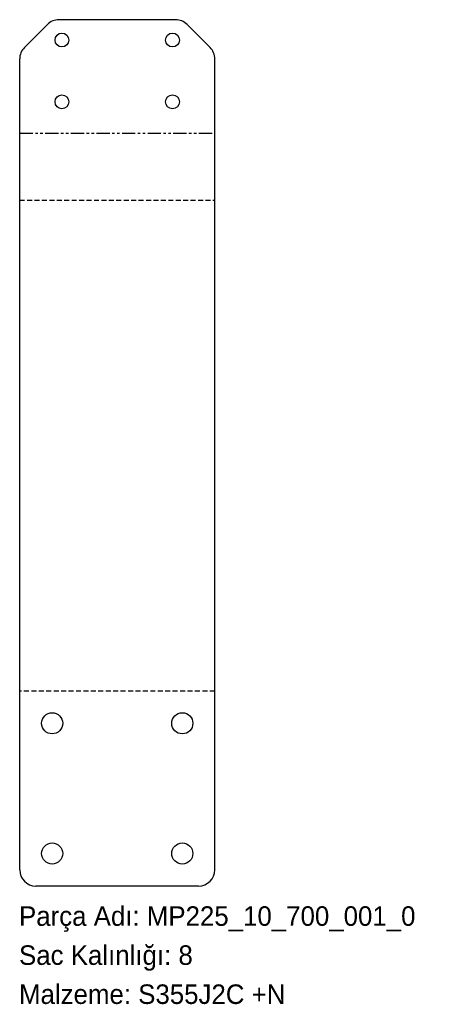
# Model space of a CAD drawing. Header units: millimetres. Extents: x 0 to 260, y -72 to 533.
import ezdxf

# ---------------------------------------------------------------- set-up
doc = ezdxf.new("R2010")
doc.units = ezdxf.units.MM
for name, pattern in [('SLD-İki-Kısa-Kesik-Çizgili-Uzun-Kesik-Çizgi', [15.748, 8.128, -1.524, 1.524, -1.524, 1.524, -1.524]), ('SLD-Katı', [0]), ('SLD-Kesik', [4.572, 3.048, -1.524]), ('SLD-Sürekli', [0])]:
    doc.linetypes.add(name, pattern=pattern)
doc.layers.add('METIN', color=96, linetype='SLD-Katı')
doc.styles.add('SLDTEXTSTYLE0', font='ARIAL.TTF', dxfattribs={"width": 0.948, "bigfont": 'bigfont'})
doc.styles.add('SLDTEXTSTYLE1', font='ARIAL.TTF', dxfattribs={"width": 0.948})

msp = doc.modelspace()

# ---------------------------------------------------------------- linework, layer by layer
at = {"color": 7, "linetype": 'SLD-Sürekli', "lineweight": 25}
for p, q in [((96.26, 532.68), (24.54, 532.68)), ((17.47, 529.75), (3.33, 515.61)), ((117.47, 515.61), (103.33, 529.75)), ((0.4, 10.4), (0.4, 508.54)), ((120.4, 10.4), (120.4, 508.54)), ((110.4, 0.4), (10.4, 0.4))]:
    msp.add_line(p, q, dxfattribs=at)
at = {"color": 7, "linetype": 'SLD-İki-Kısa-Kesik-Çizgili-Uzun-Kesik-Çizgi'}
msp.add_line((0.4, 462.88), (120.4, 462.88), dxfattribs=at)
at = {"color": 7, "linetype": 'SLD-Kesik'}
for p, q in [((0.4, 421.79), (120.4, 421.79)), ((120.4, 120.2), (0.4, 120.2))]:
    msp.add_line(p, q, dxfattribs=at)
at = {"color": 7, "linetype": 'SLD-Sürekli', "lineweight": 25}
for centre, radius in [((26.4, 520.18), 4.25), ((94.4, 520.18), 4.25), ((26.4, 482.18), 4.25), ((94.4, 482.18), 4.25), ((20.4, 100.4), 6.5), ((100.4, 100.4), 6.5), ((20.4, 20.4), 6.5), ((100.4, 20.4), 6.5)]:
    msp.add_circle(centre, radius, dxfattribs=at)
for centre, start, end in [((24.54, 522.68), 90, 135), ((96.26, 522.68), 45, 90), ((10.4, 508.54), 135, 180), ((110.4, 508.54), 0, 45), ((10.4, 10.4), 180, 270), ((110.4, 10.4), 270, 0)]:
    msp.add_arc(centre, 10, start, end, dxfattribs=at)

# ---------------------------------------------------------------- texts
at = {"layer": 'METIN', "char_height": 12, "attachment_point": 1}
for s, insert, style in [('Parça Adı: MP225_10_700_001_0', (0, -12.03), 'SLDTEXTSTYLE0'), ('Sac Kalınlığı: 8', (0, -36.03), 'SLDTEXTSTYLE0'), ('Malzeme: S355J2C +N', (0, -60.03), 'SLDTEXTSTYLE1')]:
    msp.add_mtext(s, dxfattribs=dict(at, insert=insert, style=style))

doc.saveas('drawing.dxf')
